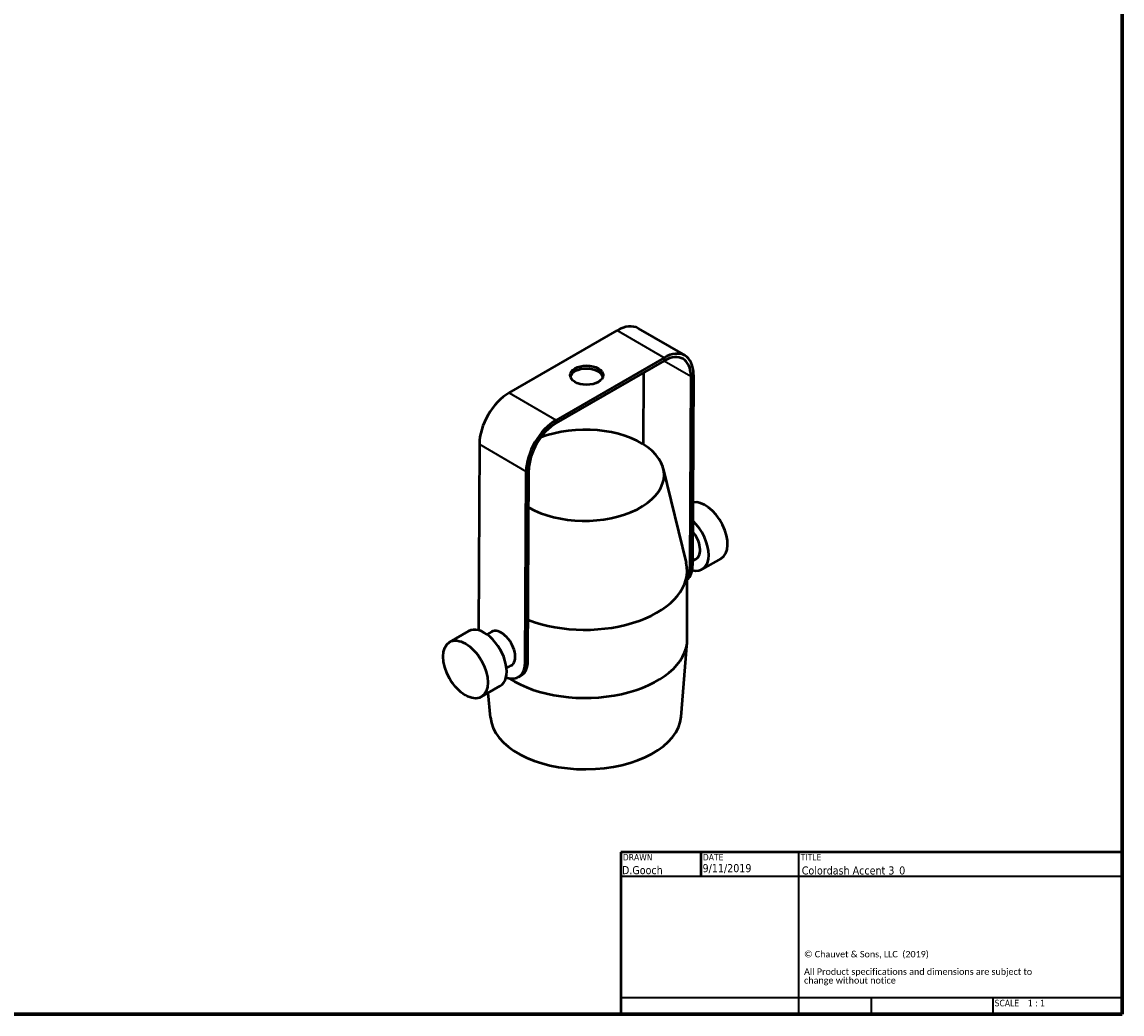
# Paper-space layout 'Sheet_1' of a CAD drawing. Header units: millimetres. Extents: x 0.8 to 38.6, y 0.8 to 38.6.
# Tile 2 of 3: x 21.6 to 38.6, y 0.8 to 16.1. Entities that reach past the tile are written whole.
import ezdxf
from ezdxf.enums import TextEntityAlignment as Align

# ---------------------------------------------------------------- set-up
doc = ezdxf.new("R2010")
doc.units = ezdxf.units.MM
for name, color, linetype, lineweight in [('Border (ISO)', 7, 'Continuous', 70), ('Title (ISO)', 7, 'Continuous', 50), ('Visible (ISO)', 7, 'Continuous', 50), ('Visible Narrow (ISO)', 7, 'Continuous', 35)]:
    doc.layers.add(name, color=color, linetype=linetype, lineweight=lineweight)
doc.styles.add('Note Text (ISO)', font='tahoma.ttf')
doc.styles.add('Text Style38', font='tahoma.ttf')
doc.styles.add('Text Style39', font='tahoma.ttf')

# ---------------------------------------------------------------- blocks, each defined once
blk = doc.blocks.new('Borders Chauvet')
at = {"layer": 'Border (ISO)'}
for p, q in [((38.583, 38.583), (38.583, 0.787)), ((38.583, 0.787), (0.787, 0.787))]:
    blk.add_line(p, q, dxfattribs=at)
blk = doc.blocks.new('Title Blocks Chauvet')
at = {"layer": 'Title (ISO)'}
for p, q in [((16.335, 5.738), (8.585, 5.738)), ((8.585, 5.738), (8.585, 3.233)), ((9.823, 5.738), (9.823, 5.363)), ((16.335, 3.233), (16.335, 5.738)), ((8.585, 3.233), (16.335, 3.233))]:
    blk.add_line(p, q, dxfattribs=at)
at = {"layer": 'Title (ISO)', "lineweight": 35}
for p, q in [((11.335, 3.233), (11.335, 5.738)), ((8.585, 5.363), (16.335, 5.363)), ((11.335, 3.483), (8.585, 3.483)), ((16.335, 3.483), (11.335, 3.483)), ((12.455, 3.483), (12.455, 3.233)), ((14.335, 3.483), (14.335, 3.233))]:
    blk.add_line(p, q, dxfattribs=at)
at = {"layer": 'Title (ISO)', "style": 'Text Style38'}
for s, p in [('DRAWN', (8.615, 5.708)), ('DATE', (9.853, 5.708)), ('TITLE', (11.365, 5.708))]:
    blk.add_text(s, height=0.1, dxfattribs=at).set_placement(p, align=Align.TOP_LEFT)
at = {"layer": 'Title (ISO)', "insert": (11.418, 4.209), "char_height": 0.1, "width": 3.79714, "attachment_point": 1, "line_spacing_factor": 0.80967, "style": 'Note Text (ISO)'}
blk.add_mtext('\\fCalibri|b0|i0;\\H0.1000;© Chauvet & Sons, LLC  (2019)\\P\\fCalibri|b0|i0;\\H0.1000;\\P\\fCalibri|b0|i0;\\H0.1000;All Product specifications and dimensions are subject to change without notice \\P', dxfattribs=at)
at = {"layer": 'Title (ISO)', "insert": (14.365, 3.453), "char_height": 0.1, "attachment_point": 1, "style": 'Note Text (ISO)'}
blk.add_mtext('\\fTahoma|b0|i0;\\H0.1000;SCALE', dxfattribs=at)
at = {"layer": 'Title (ISO)'}
for tag, p, height, style in [('AUTHOR_001', (8.602, 5.396), 0.125, 'Text Style39'), ('CREATION_DATE_001', (9.848, 5.427), 0.125, 'Text Style39'), ('TITLE_001', (11.383, 5.391), 0.125, 'Text Style39'), ('Initial_View_Scale_001', (14.88, 3.353), 0.1, 'Text Style38')]:
    blk.add_attdef(tag, p, '', height=height, dxfattribs=dict(at, style=style))

psp = doc.layouts.new('Sheet_1')

# ---------------------------------------------------------------- linework, layer by layer
at = {"layer": 'Visible (ISO)'}
for p, q in [((29.106, 10.396), (30.776, 11.36)), ((31.101, 11.392), (31.825, 10.97)), ((31.5, 10.89), (29.829, 9.925)), ((31.5, 10.938), (29.83, 9.973)), ((31.184, 9.594), (31.189, 10.711)), ((31.915, 10.65), (31.901, 7.701)), ((31.957, 10.674), (31.943, 7.725)), ((28.644, 9.602), (28.63, 6.723)), ((29.396, 6.254), (29.409, 9.203)), ((31.489, 9.22), (31.841, 7.764)), ((29.354, 6.23), (29.368, 9.179)), ((31.943, 7.797), (31.996, 7.828)), ((32.383, 7.833), (32.09, 7.665)), ((31.86, 6.587), (31.856, 7.641)), ((28.476, 6.709), (28.184, 6.54)), ((28.763, 6.657), (28.835, 6.698)), ((31.765, 5.386), (31.858, 6.543)), ((29.064, 6.135), (29.136, 6.176)), ((29.248, 5.998), (29.29, 6.022)), ((28.966, 5.861), (28.673, 5.692)), ((28.815, 5.374), (28.782, 5.754))]:
    psp.add_line(p, q, dxfattribs=at)
for centre, major_axis, ratio, start_param, end_param in [((30.774, 10.831), (0.327, 0.561), 0.574215, 0, 0.788092), ((31.497, 10.409), (0.327, 0.561), 0.574215, 5.500481, 7.071277), ((31.497, 10.409), (0.298, 0.51), 0.574215, 5.500481, 7.071277), ((30.303, 10.619), (0.256, -0.001), 0.580469, 0.162577, 2.979016), ((29.103, 9.867), (0.327, 0.561), 0.574215, 0.788092, 2.358888), ((29.827, 9.444), (-0.327, -0.561), 0.574215, 3.929684, 5.500481), ((30.276, 9.12), (1.225, 0.005), 0.574761, 3.92133, 8.445832), ((29.827, 9.444), (-0.298, -0.51), 0.574215, 3.929684, 5.500481), ((32.138, 8.257), (-0.245, 0.424), 0.57735, 3.141593, 6.079682), ((31.845, 8.089), (0.245, -0.424), 0.57735, 5.762756, 8.344353), ((31.845, 8.089), (0.151, -0.261), 0.57735, 0, 1.868407), ((30.281, 7.635), (1.575, 0.006), 0.574761, 4.115028, 6.419151), ((31.581, 7.936), (0.256, -0.443), 0.57735, 0.080978, 0.779982), ((31.539, 7.912), (0.256, -0.443), 0.57735, 0.28449, 0.779982), ((28.721, 6.285), (0.245, -0.424), 0.57735, 0, 3.141593), ((28.985, 6.437), (0.151, -0.261), 0.57735, 0, 3.141593), ((30.285, 6.581), (1.575, 0.006), 0.574761, 3.862654, 6.283109), ((28.992, 6.441), (0.256, -0.443), 0.57735, 5.677144, 7.063167), ((29.034, 6.465), (0.256, -0.443), 0.57735, 0, 0.779982), ((30.29, 5.421), (-1.476, -0.006), 0.574761, 0.048682, 3.09291)]:
    psp.add_ellipse(centre, major_axis=major_axis, ratio=ratio, start_param=start_param, end_param=end_param, dxfattribs=at)
for centre, major_axis, ratio in [((30.303, 10.667), (-0.256, 0.001), 0.580469), ((28.429, 6.116), (0.245, -0.424), 0.57735)]:
    psp.add_ellipse(centre, major_axis=major_axis, ratio=ratio, dxfattribs=at)
at = {"layer": 'Visible Narrow (ISO)'}
for p, q in [((31.5, 10.938), (30.776, 11.36)), ((31.5, 10.89), (31.5, 10.938)), ((31.502, 10.891), (31.915, 10.65)), ((31.915, 10.65), (31.957, 10.674)), ((29.106, 10.396), (29.83, 9.973)), ((29.829, 9.925), (29.83, 9.973)), ((28.644, 9.602), (29.368, 9.179)), ((29.409, 9.203), (29.368, 9.179)), ((31.901, 7.701), (31.943, 7.725)), ((29.354, 6.23), (29.396, 6.254))]:
    psp.add_line(p, q, dxfattribs=at)

# ---------------------------------------------------------------- block references
psp.add_blockref('Borders Chauvet', (0, 0))
psp.add_blockref('Title Blocks Chauvet', (22.248, -2.446)).add_auto_attribs({'CREATION_DATE_001': '9/11/2019', 'AUTHOR_001': 'D.Gooch', 'TITLE_001': 'Colordash Accent 3_0', 'Initial_View_Scale_001': '1 : 1'})

doc.saveas('drawing.dxf')
